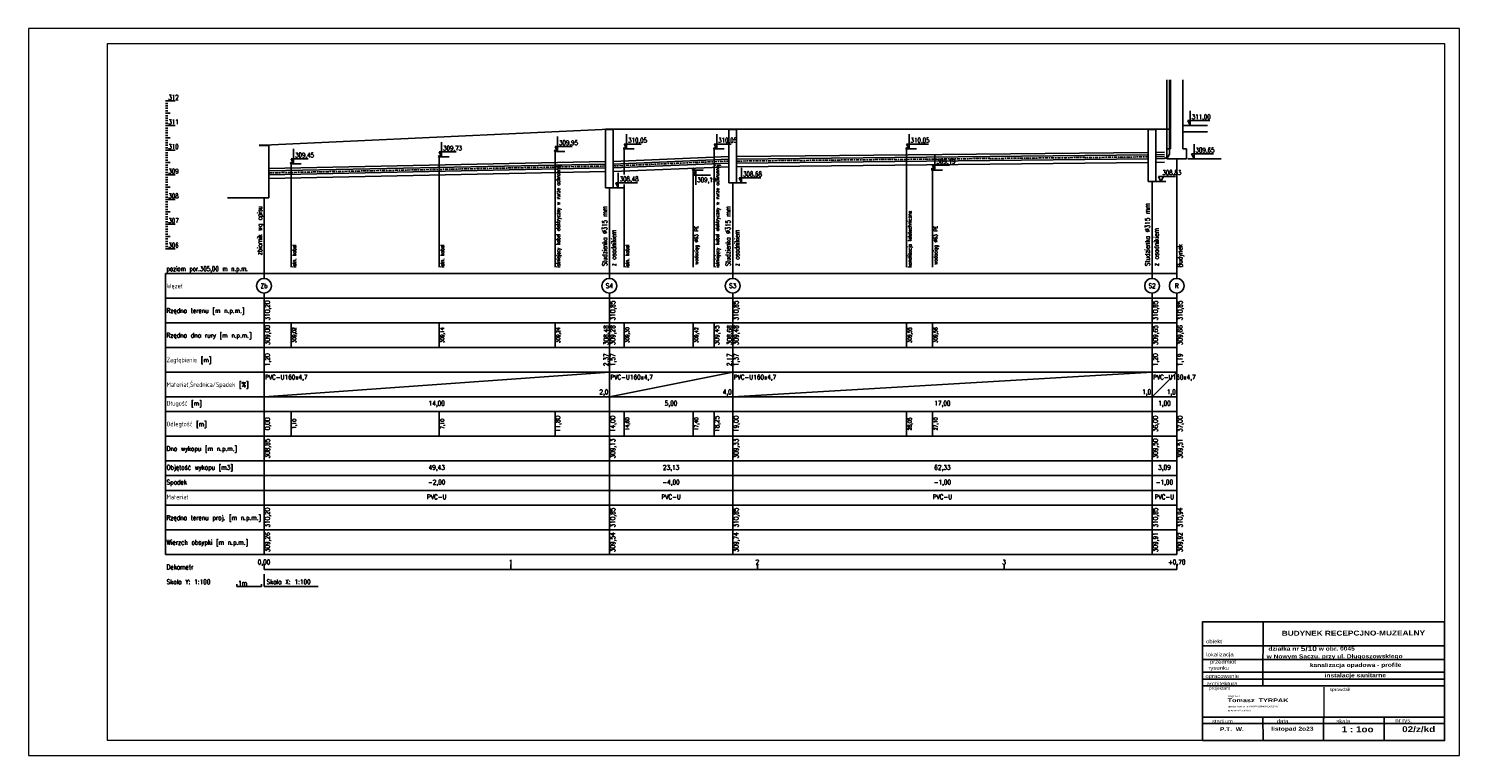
# Model space of a CAD drawing. Extents: x 4615668 to 9294084, y 16339 to 10688993.
# Tile 4 of 256: x 4719651 to 4725451, y 5329075 to 5332023. Entities that reach past the tile are written whole.
import ezdxf
from ezdxf.enums import TextEntityAlignment as Align

# ---------------------------------------------------------------- set-up
doc = ezdxf.new("R2010")
doc.units = 0
doc.header["$MEASUREMENT"] = 0
doc.linetypes.add('DASHDOT', pattern=[25.4, 12.7, -6.35, 0, -6.35])
doc.layers.add('1', color=7, linetype='Continuous')
doc.layers.add('OPIS', color=7, linetype='Continuous')
doc.layers.add('hatch', color=253, linetype='Continuous', lineweight=0)
doc.styles.add('ARIAL', font='arial.ttf', dxfattribs={"height": 10})
doc.styles.add('ARIAL_WYM50', font='arial.ttf', dxfattribs={"height": 15})
doc.styles.add('courier', font='stylu.ttf')
doc.styles.get("Standard").update_dxf_attribs({"font": 'txt.shx'})

# ---------------------------------------------------------------- blocks, each defined once
blk = doc.blocks.new('KOLIZJA')
blk.add_circle((0, 0), 1)

msp = doc.modelspace()

# ---------------------------------------------------------------- linework, layer by layer
at = {"color": 160}
for p, q in [((4724265.32, 5331507.67), (4724265.32, 5331815.07)), ((4724275.32, 5331516.07), (4724275.32, 5331815.07)), ((4722021.07, 5331474.07), (4722489.57, 5331494.07)), ((4722021.07, 5331458.07), (4722489.57, 5331478.07)), ((4722521.07, 5331494.07), (4724189.57, 5331511.07)), ((4722521.07, 5331478.07), (4724189.57, 5331495.07)), ((4724221.07, 5331511.07), (4724255.32, 5331512.07)), ((4724221.07, 5331495.07), (4724255.32, 5331496.07)), ((4720625.32, 5331446.07), (4721989.57, 5331474.07)), ((4720625.32, 5331430.07), (4721989.57, 5331458.07))]:
    msp.add_line(p, q, dxfattribs=at)
at = {"color": 7}
for p, q in [((4724280.32, 5331535.07), (4724280.32, 5331815.07)), ((4724330.32, 5331535.07), (4724330.32, 5331815.07)), ((4721989.57, 5331615.17), (4722021.07, 5331615.17)), ((4721989.57, 5331378.07), (4721989.57, 5331615.17)), ((4721989.57, 5331614.17), (4722021.07, 5331614.17)), ((4722021.07, 5331615.17), (4722021.07, 5331378.07)), ((4722489.57, 5331615.17), (4722521.07, 5331615.17)), ((4722489.57, 5331398.07), (4722489.57, 5331615.17)), ((4722489.57, 5331614.17), (4722521.07, 5331614.17)), ((4722521.07, 5331615.17), (4722521.07, 5331398.07)), ((4724189.57, 5331615.17), (4724221.07, 5331615.17)), ((4724189.57, 5331403.57), (4724189.57, 5331615.17)), ((4724189.57, 5331614.17), (4724221.07, 5331614.17)), ((4724221.07, 5331615.17), (4724221.07, 5331403.57)), ((4724265.32, 5331495.07), (4724265.32, 5331535.07)), ((4724265.32, 5331535.07), (4724280.32, 5331535.07)), ((4724345.32, 5331535.07), (4724330.32, 5331535.07)), ((4724345.32, 5331495.07), (4724345.32, 5331535.07)), ((4724265.32, 5331495.07), (4724345.32, 5331495.07)), ((4721989.57, 5331378.07), (4722021.07, 5331378.07)), ((4722021.07, 5331378.07), (4722061.07, 5331378.07)), ((4722489.57, 5331398.07), (4722521.07, 5331398.07)), ((4722521.07, 5331398.07), (4722561.07, 5331398.07)), ((4724189.57, 5331403.57), (4724221.07, 5331403.57)), ((4724221.07, 5331403.57), (4724261.07, 5331403.57))]:
    msp.add_line(p, q, dxfattribs=at)
at = {"color": 8}
for p, q in [((4720205.32, 5331730.07), (4720245.32, 5331730.07)), ((4720205.32, 5331720.07), (4720215.32, 5331720.07)), ((4720205.32, 5331710.07), (4720215.32, 5331710.07)), ((4720205.32, 5331700.07), (4720215.32, 5331700.07)), ((4720205.32, 5331690.07), (4720215.32, 5331690.07)), ((4720205.32, 5331680.07), (4720225.32, 5331680.07)), ((4720205.32, 5331670.07), (4720215.32, 5331670.07)), ((4720205.32, 5331660.07), (4720215.32, 5331660.07)), ((4720205.32, 5331650.07), (4720215.32, 5331650.07)), ((4720205.32, 5331640.07), (4720215.32, 5331640.07)), ((4720205.32, 5331630.07), (4720245.32, 5331630.07)), ((4720205.32, 5331620.07), (4720215.32, 5331620.07)), ((4720205.32, 5331610.07), (4720215.32, 5331610.07)), ((4720205.32, 5331600.07), (4720215.32, 5331600.07)), ((4722505.32, 5331615.07), (4724205.32, 5331615.07)), ((4720205.32, 5331590.07), (4720215.32, 5331590.07)), ((4720205.32, 5331580.07), (4720225.32, 5331580.07)), ((4720205.32, 5331570.07), (4720215.32, 5331570.07)), ((4720205.32, 5331560.07), (4720215.32, 5331560.07)), ((4720205.32, 5331550.07), (4720215.32, 5331550.07)), ((4720205.32, 5331540.07), (4720215.32, 5331540.07)), ((4720585.32, 5331550.17), (4720625.32, 5331550.17)), ((4720585.32, 5331549.17), (4720625.32, 5331549.17)), ((4720625.32, 5331550.17), (4720625.32, 5331430.07)), ((4722063.32, 5331533.07), (4722067.32, 5331541.07)), ((4722063.32, 5331541.07), (4722067.32, 5331533.07)), ((4722065.32, 5331535.07), (4722105.32, 5331535.07)), ((4722065.32, 5331510.07), (4722065.32, 5331535.07)), ((4722428.32, 5331533.07), (4722432.32, 5331541.07)), ((4722428.32, 5331541.07), (4722432.32, 5331533.07)), ((4722430.32, 5331535.07), (4722470.32, 5331535.07)), ((4722430.32, 5331510.07), (4722430.32, 5331535.07)), ((4720205.32, 5331530.07), (4720245.32, 5331530.07)), ((4720205.32, 5331520.07), (4720215.32, 5331520.07)), ((4720205.32, 5331510.07), (4720215.32, 5331510.07)), ((4720205.32, 5331500.07), (4720215.32, 5331500.07)), ((4720205.32, 5331490.07), (4720215.32, 5331490.07)), ((4720205.32, 5331480.07), (4720225.32, 5331480.07)), ((4720713.32, 5331473.07), (4720717.32, 5331481.07)), ((4720713.32, 5331481.07), (4720717.32, 5331473.07)), ((4721313.32, 5331501.07), (4721317.32, 5331509.07)), ((4721313.32, 5331509.07), (4721317.32, 5331501.07)), ((4721315.32, 5331503.07), (4721355.32, 5331503.07)), ((4721315.32, 5331478.07), (4721315.32, 5331503.07)), ((4721315.32, 5331478.07), (4721315.32, 5331055.07)), ((4721783.32, 5331523.07), (4721787.32, 5331531.07)), ((4721783.32, 5331531.07), (4721787.32, 5331523.07)), ((4721785.32, 5331525.07), (4721825.32, 5331525.07)), ((4721785.32, 5331500.07), (4721785.32, 5331525.07)), ((4721785.32, 5331500.07), (4721785.32, 5331055.07)), ((4722065.32, 5331510.07), (4722065.32, 5331431.46)), ((4722430.32, 5331510.07), (4722430.32, 5331055.07)), ((4723210.32, 5331510.07), (4723210.32, 5331055.07)), ((4724305.32, 5331470.07), (4724305.32, 5331495.07)), ((4720205.32, 5331470.07), (4720215.32, 5331470.07)), ((4720205.32, 5331460.07), (4720215.32, 5331460.07)), ((4720205.32, 5331450.07), (4720215.32, 5331450.07)), ((4720205.32, 5331440.07), (4720215.32, 5331440.07)), ((4720205.32, 5331430.07), (4720245.32, 5331430.07)), ((4720205.32, 5331420.07), (4720215.32, 5331420.07)), ((4720715.32, 5331475.07), (4720755.32, 5331475.07)), ((4720715.32, 5331450.07), (4720715.32, 5331475.07)), ((4720715.32, 5331450.07), (4720715.32, 5331055.07)), ((4722041.07, 5331378.07), (4722041.07, 5331438.07)), ((4722342.17, 5331445.92), (4722348.47, 5331458.52)), ((4722342.17, 5331458.52), (4722348.47, 5331445.92)), ((4722355.32, 5331449.07), (4722345.32, 5331429.07)), ((4722345.32, 5331449.07), (4722385.32, 5331449.07)), ((4722345.32, 5331424.07), (4722345.32, 5331449.07)), ((4722345.32, 5331429.07), (4722414.66, 5331429.07)), ((4722345.32, 5331424.07), (4722345.32, 5331055.07)), ((4722355.32, 5331449.07), (4722355.32, 5331389.07)), ((4722541.07, 5331398.07), (4722531.07, 5331418.07)), ((4722531.07, 5331418.07), (4722619.96, 5331418.07)), ((4722541.07, 5331398.07), (4722541.07, 5331458.07)), ((4723315.32, 5331424.07), (4723315.32, 5331055.07)), ((4724305.32, 5331470.07), (4724305.32, 5331055.07)), ((4720205.32, 5331410.07), (4720215.32, 5331410.07)), ((4720205.32, 5331400.07), (4720215.32, 5331400.07)), ((4720205.32, 5331390.07), (4720215.32, 5331390.07)), ((4720205.32, 5331380.07), (4720225.32, 5331380.07)), ((4720205.32, 5331370.07), (4720215.32, 5331370.07)), ((4720205.32, 5331360.07), (4720215.32, 5331360.07)), ((4722005.32, 5331350.07), (4722005.32, 5331375.07)), ((4722041.07, 5331378.07), (4722031.07, 5331398.07)), ((4722031.07, 5331398.07), (4722119.96, 5331398.07)), ((4722065.32, 5331390.46), (4722065.32, 5331055.07)), ((4722505.32, 5331370.07), (4722505.32, 5331395.07)), ((4722505.32, 5331370.07), (4722505.32, 5331055.07)), ((4724205.32, 5331403.57), (4724205.32, 5331055.07)), ((4720205.32, 5331350.07), (4720215.32, 5331350.07)), ((4720205.32, 5331340.07), (4720215.32, 5331340.07)), ((4720205.32, 5331330.07), (4720245.32, 5331330.07)), ((4720205.32, 5331320.07), (4720215.32, 5331320.07)), ((4720205.32, 5331310.07), (4720215.32, 5331310.07)), ((4720605.32, 5331337.16), (4720605.32, 5331055.07)), ((4722005.32, 5331350.07), (4722005.32, 5331055.07)), ((4720205.32, 5331300.07), (4720215.32, 5331300.07)), ((4720205.32, 5331290.07), (4720215.32, 5331290.07)), ((4720205.32, 5331280.07), (4720225.32, 5331280.07)), ((4720205.32, 5331270.07), (4720215.32, 5331270.07)), ((4720205.32, 5331260.07), (4720215.32, 5331260.07)), ((4720205.32, 5331250.07), (4720215.32, 5331250.07)), ((4720205.32, 5331240.07), (4720215.32, 5331240.07)), ((4720205.32, 5331230.07), (4720245.32, 5331230.07)), ((4720205.32, 5331220.07), (4720215.32, 5331220.07)), ((4720205.32, 5331210.07), (4720215.32, 5331210.07)), ((4720205.32, 5331200.07), (4720215.32, 5331200.07)), ((4720205.32, 5331190.07), (4720215.32, 5331190.07)), ((4720205.32, 5331180.07), (4720225.32, 5331180.07)), ((4720205.32, 5331170.07), (4720215.32, 5331170.07)), ((4720205.32, 5331160.07), (4720215.32, 5331160.07)), ((4720205.32, 5331150.07), (4720215.32, 5331150.07)), ((4720205.32, 5331140.07), (4720215.32, 5331140.07)), ((4720205.32, 5331130.07), (4720245.32, 5331130.07)), ((4720205.32, 5331030.07), (4720605.32, 5331030.07)), ((4720205.32, 5331030.07), (4720205.32, 5329890.07)), ((4720605.32, 5331030.07), (4720605.32, 5331055.07)), ((4720605.32, 5331030.07), (4720605.32, 5331010.07)), ((4720605.32, 5331030.07), (4724305.32, 5331030.07)), ((4722005.32, 5331030.07), (4722005.32, 5331055.07)), ((4722005.32, 5331030.07), (4722005.32, 5331010.07)), ((4722505.32, 5331030.07), (4722505.32, 5331055.07)), ((4722505.32, 5331030.07), (4722505.32, 5331010.07)), ((4724205.32, 5331030.07), (4724205.32, 5331055.07)), ((4724205.32, 5331030.07), (4724205.32, 5331010.07)), ((4724305.32, 5331030.07), (4724305.32, 5331055.07)), ((4724305.32, 5331030.07), (4724305.32, 5331010.07)), ((4720205.32, 5330930.07), (4720605.32, 5330930.07)), ((4720605.32, 5330950.07), (4720605.32, 5330930.07)), ((4720605.32, 5330830.07), (4720605.32, 5330930.07)), ((4720605.32, 5330930.07), (4724305.32, 5330930.07)), ((4722005.32, 5330950.07), (4722005.32, 5330930.07)), ((4722005.32, 5330830.07), (4722005.32, 5330930.07)), ((4722505.32, 5330950.07), (4722505.32, 5330930.07)), ((4722505.32, 5330830.07), (4722505.32, 5330930.07)), ((4724205.32, 5330950.07), (4724205.32, 5330930.07)), ((4724205.32, 5330830.07), (4724205.32, 5330930.07)), ((4724305.32, 5330950.07), (4724305.32, 5330930.07)), ((4724305.32, 5330830.07), (4724305.32, 5330930.07)), ((4720205.32, 5330830.07), (4720605.32, 5330830.07)), ((4720605.32, 5330730.07), (4720605.32, 5330830.07)), ((4720605.32, 5330830.07), (4724305.32, 5330830.07)), ((4720715.32, 5330730.07), (4720715.32, 5330830.07)), ((4721315.32, 5330730.07), (4721315.32, 5330830.07)), ((4721785.32, 5330730.07), (4721785.32, 5330830.07)), ((4722005.32, 5330730.07), (4722005.32, 5330830.07)), ((4722065.32, 5330730.07), (4722065.32, 5330830.07)), ((4722345.32, 5330730.07), (4722345.32, 5330830.07)), ((4722430.32, 5330730.07), (4722430.32, 5330830.07)), ((4722505.32, 5330730.07), (4722505.32, 5330830.07)), ((4723210.32, 5330730.07), (4723210.32, 5330830.07)), ((4723315.32, 5330730.07), (4723315.32, 5330830.07)), ((4724205.32, 5330730.07), (4724205.32, 5330830.07)), ((4724305.32, 5330730.07), (4724305.32, 5330830.07)), ((4720205.32, 5330730.07), (4720605.32, 5330730.07)), ((4720605.32, 5330630.07), (4720605.32, 5330730.07)), ((4720605.32, 5330730.07), (4724305.32, 5330730.07)), ((4722005.32, 5330630.07), (4722005.32, 5330730.07)), ((4722505.32, 5330630.07), (4722505.32, 5330730.07)), ((4724205.32, 5330630.07), (4724205.32, 5330730.07)), ((4724305.32, 5330630.07), (4724305.32, 5330730.07)), ((4720205.32, 5330630.07), (4720605.32, 5330630.07)), ((4720605.32, 5330530.07), (4722005.32, 5330630.07)), ((4720605.32, 5330530.07), (4720605.32, 5330630.07)), ((4720605.32, 5330630.07), (4724305.32, 5330630.07)), ((4722005.32, 5330530.07), (4722505.32, 5330630.07)), ((4722005.32, 5330530.07), (4722005.32, 5330630.07)), ((4722505.32, 5330530.07), (4724205.32, 5330630.07)), ((4722505.32, 5330530.07), (4722505.32, 5330630.07)), ((4724205.32, 5330530.07), (4724305.32, 5330630.07)), ((4724205.32, 5330530.07), (4724205.32, 5330630.07)), ((4724305.32, 5330530.07), (4724305.32, 5330630.07)), ((4720205.32, 5330530.07), (4720605.32, 5330530.07)), ((4720605.32, 5330470.07), (4720605.32, 5330530.07)), ((4720605.32, 5330530.07), (4724305.32, 5330530.07)), ((4722005.32, 5330470.07), (4722005.32, 5330530.07)), ((4722505.32, 5330470.07), (4722505.32, 5330530.07)), ((4724205.32, 5330470.07), (4724205.32, 5330530.07)), ((4724305.32, 5330470.07), (4724305.32, 5330530.07)), ((4720205.32, 5330470.07), (4720605.32, 5330470.07)), ((4720605.32, 5330370.07), (4720605.32, 5330470.07)), ((4720605.32, 5330470.07), (4724305.32, 5330470.07)), ((4720715.32, 5330370.07), (4720715.32, 5330470.07)), ((4721315.32, 5330370.07), (4721315.32, 5330470.07)), ((4721785.32, 5330370.07), (4721785.32, 5330470.07)), ((4722005.32, 5330370.07), (4722005.32, 5330470.07)), ((4722065.32, 5330370.07), (4722065.32, 5330470.07)), ((4722345.32, 5330370.07), (4722345.32, 5330470.07)), ((4722430.32, 5330370.07), (4722430.32, 5330470.07)), ((4722505.32, 5330370.07), (4722505.32, 5330470.07)), ((4723210.32, 5330370.07), (4723210.32, 5330470.07)), ((4723315.32, 5330370.07), (4723315.32, 5330470.07)), ((4724205.32, 5330370.07), (4724205.32, 5330470.07)), ((4724305.32, 5330370.07), (4724305.32, 5330470.07)), ((4720205.32, 5330370.07), (4720605.32, 5330370.07)), ((4720605.32, 5330270.07), (4720605.32, 5330370.07)), ((4720605.32, 5330370.07), (4724305.32, 5330370.07)), ((4722005.32, 5330270.07), (4722005.32, 5330370.07)), ((4722505.32, 5330270.07), (4722505.32, 5330370.07)), ((4724205.32, 5330270.07), (4724205.32, 5330370.07)), ((4724305.32, 5330270.07), (4724305.32, 5330370.07)), ((4720205.32, 5330270.07), (4720605.32, 5330270.07)), ((4720605.32, 5330210.07), (4720605.32, 5330270.07)), ((4720605.32, 5330270.07), (4724305.32, 5330270.07)), ((4722005.32, 5330210.07), (4722005.32, 5330270.07)), ((4722505.32, 5330210.07), (4722505.32, 5330270.07)), ((4724205.32, 5330210.07), (4724205.32, 5330270.07)), ((4724305.32, 5330210.07), (4724305.32, 5330270.07)), ((4720205.32, 5330210.07), (4720605.32, 5330210.07)), ((4720605.32, 5330150.07), (4720605.32, 5330210.07)), ((4720605.32, 5330210.07), (4724305.32, 5330210.07)), ((4722005.32, 5330150.07), (4722005.32, 5330210.07)), ((4722505.32, 5330150.07), (4722505.32, 5330210.07)), ((4724205.32, 5330150.07), (4724205.32, 5330210.07)), ((4724305.32, 5330150.07), (4724305.32, 5330210.07)), ((4720205.32, 5330150.07), (4720605.32, 5330150.07)), ((4720605.32, 5330090.07), (4720605.32, 5330150.07)), ((4720605.32, 5330150.07), (4724305.32, 5330150.07)), ((4722005.32, 5330090.07), (4722005.32, 5330150.07)), ((4722505.32, 5330090.07), (4722505.32, 5330150.07)), ((4724205.32, 5330090.07), (4724205.32, 5330150.07)), ((4724305.32, 5330090.07), (4724305.32, 5330150.07)), ((4720205.32, 5330090.07), (4720605.32, 5330090.07)), ((4720605.32, 5329990.07), (4720605.32, 5330090.07)), ((4720605.32, 5330090.07), (4724305.32, 5330090.07)), ((4722005.32, 5329990.07), (4722005.32, 5330090.07)), ((4722505.32, 5329990.07), (4722505.32, 5330090.07)), ((4724205.32, 5329990.07), (4724205.32, 5330090.07)), ((4724305.32, 5329990.07), (4724305.32, 5330090.07)), ((4720205.32, 5329990.07), (4720605.32, 5329990.07)), ((4720605.32, 5329890.07), (4720605.32, 5329990.07)), ((4720605.32, 5329990.07), (4724305.32, 5329990.07)), ((4722005.32, 5329890.07), (4722005.32, 5329990.07)), ((4722505.32, 5329890.07), (4722505.32, 5329990.07)), ((4724205.32, 5329890.07), (4724205.32, 5329990.07)), ((4724305.32, 5329890.07), (4724305.32, 5329990.07)), ((4720205.32, 5329890.07), (4720605.32, 5329890.07)), ((4720605.32, 5329890.07), (4724305.32, 5329890.07)), ((4720605.32, 5329830.07), (4720605.32, 5329850.07)), ((4720605.32, 5329830.07), (4720605.32, 5329850.07)), ((4720605.32, 5329830.07), (4724305.32, 5329830.07)), ((4720605.32, 5329810.07), (4720605.32, 5329760.07)), ((4721605.32, 5329830.07), (4721605.32, 5329850.07)), ((4722605.32, 5329830.07), (4722605.32, 5329850.07)), ((4723605.32, 5329830.07), (4723605.32, 5329850.07)), ((4724305.32, 5329830.07), (4724305.32, 5329850.07)), ((4720495.32, 5329760.07), (4720495.32, 5329770.07)), ((4720595.32, 5329760.07), (4720495.32, 5329760.07)), ((4720595.32, 5329770.07), (4720595.32, 5329760.07)), ((4720605.32, 5329760.07), (4720825.32, 5329760.07))]:
    msp.add_line(p, q, dxfattribs=at)
at = {"color": 0}
for p, q in [((4724360.32, 5331630.07), (4724350.32, 5331650.07)), ((4724350.32, 5331650.07), (4724439.21, 5331650.07)), ((4724360.32, 5331630.07), (4724360.32, 5331690.07)), ((4722075.32, 5331535.07), (4722075.32, 5331595.07)), ((4722440.32, 5331535.07), (4722440.32, 5331595.07)), ((4723220.32, 5331535.07), (4723220.32, 5331595.07)), ((4724330.32, 5331630.07), (4724430.32, 5331630.07)), ((4724330.32, 5331605.07), (4724430.32, 5331605.07)), ((4720725.32, 5331475.07), (4720725.32, 5331535.07)), ((4721325.32, 5331503.07), (4721325.32, 5331563.07)), ((4721795.32, 5331525.07), (4721785.32, 5331545.07)), ((4721785.32, 5331545.07), (4721854.66, 5331545.07)), ((4721795.32, 5331525.07), (4721795.32, 5331585.07)), ((4722075.32, 5331535.07), (4722065.32, 5331555.07)), ((4722065.32, 5331555.07), (4722134.66, 5331555.07)), ((4722440.32, 5331535.07), (4722430.32, 5331555.07)), ((4722430.32, 5331555.07), (4722499.66, 5331555.07)), ((4723208.32, 5331533.07), (4723212.32, 5331541.07)), ((4723208.32, 5331541.07), (4723212.32, 5331533.07)), ((4723220.32, 5331535.07), (4723210.32, 5331555.07)), ((4723210.32, 5331555.07), (4723299.21, 5331555.07)), ((4723210.32, 5331535.07), (4723250.32, 5331535.07)), ((4724375.32, 5331495.07), (4724375.32, 5331555.07)), ((4720725.32, 5331475.07), (4720715.32, 5331495.07)), ((4720715.32, 5331495.07), (4720784.66, 5331495.07)), ((4721325.32, 5331503.07), (4721315.32, 5331523.07)), ((4721315.32, 5331523.07), (4721384.66, 5331523.07)), ((4723325.32, 5331449.07), (4723325.32, 5331509.07)), ((4724350.32, 5331495.07), (4724485.32, 5331495.07)), ((4724375.32, 5331495.07), (4724365.32, 5331515.07)), ((4724365.32, 5331515.07), (4724454.21, 5331515.07)), ((4723312.17, 5331445.92), (4723318.47, 5331458.52)), ((4723312.17, 5331458.52), (4723318.47, 5331445.92)), ((4723325.32, 5331449.07), (4723315.32, 5331469.07)), ((4723315.32, 5331469.07), (4723384.66, 5331469.07)), ((4723315.32, 5331449.07), (4723355.32, 5331449.07)), ((4724241.07, 5331403.57), (4724231.07, 5331423.57)), ((4724231.07, 5331423.57), (4724300.41, 5331423.57)), ((4724241.07, 5331403.57), (4724251.07, 5331423.57))]:
    msp.add_line(p, q, dxfattribs=at)
at = {"color": 3}
for p, q in [((4720605.32, 5331550.07), (4722005.32, 5331615.07)), ((4722005.32, 5331615.07), (4722505.32, 5331615.07)), ((4722005.32, 5331615.07), (4722505.32, 5331615.07)), ((4722505.32, 5331615.07), (4724205.32, 5331615.07)), ((4724205.32, 5331615.07), (4724280.32, 5331615.07))]:
    msp.add_line(p, q, dxfattribs=at)
at = {"color": 1}
for p, q in [((4723210.32, 5331510.07), (4723210.32, 5331535.07)), ((4724221.07, 5331503.07), (4724255.32, 5331504.07)), ((4723315.32, 5331424.07), (4723315.32, 5331449.07))]:
    msp.add_line(p, q, dxfattribs=at)
at = {"color": 2}
for p, q in [((4720625.32, 5331456.07), (4721989.57, 5331484.07)), ((4722021.07, 5331484.07), (4722489.57, 5331504.07)), ((4722521.07, 5331504.07), (4724189.57, 5331521.07)), ((4722521.07, 5331463.07), (4724189.57, 5331480.07)), ((4724221.07, 5331521.07), (4724255.32, 5331522.07)), ((4724221.07, 5331480.07), (4724255.32, 5331481.07)), ((4720625.32, 5331415.07), (4721989.57, 5331443.07)), ((4722021.07, 5331443.07), (4722489.57, 5331463.07))]:
    msp.add_line(p, q, dxfattribs=at)
at = {"color": 1, "linetype": 'DASHDOT'}
for p, q in [((4722021.07, 5331466.07), (4722489.57, 5331486.07)), ((4722521.07, 5331486.07), (4724189.57, 5331503.07)), ((4720625.32, 5331438.07), (4721989.57, 5331466.07))]:
    msp.add_line(p, q, dxfattribs=at)
at = {"linetype": 'Continuous'}
for p, q in [((4720625.32, 5331430.07), (4720625.32, 5331337.16)), ((4720625.32, 5331337.16), (4720457.41, 5331337.16))]:
    msp.add_line(p, q, dxfattribs=at)
at = {"lineweight": 0, "ltscale": 40}
msp.add_line((4724901.22, 5329351.74), (4724901.22, 5329224.82), dxfattribs=at)
at = {"color": 8}
for centre in [(4720605.32, 5330980.07), (4722005.32, 5330980.07), (4722505.32, 5330980.07), (4724205.32, 5330980.07), (4724305.32, 5330980.07)]:
    msp.add_circle(centre, 30, dxfattribs=at)
at = {"color": 160}
for centre, radius in [((4724255.32, 5331516.07), 20), ((4724255.32, 5331507.67), 10)]:
    msp.add_arc(centre, radius, 270, 0, dxfattribs=at)
at = {"lineweight": 0, "ltscale": 40}
for p in [(4724736.69, 5329357.02), (4725063.63, 5329357.02)]:
    msp.add_point(p, dxfattribs=at)
at = {"layer": 'hatch', "color": 252}
for points in [[(4719651.08, 5329075.37), (4725451.08, 5329075.37), (4725451.08, 5332023.37), (4719651.08, 5332023.37)], [(4719651.08, 5329075.37), (4725451.08, 5329075.37), (4725451.08, 5332023.37), (4719651.08, 5332023.37)], [(4719971.08, 5331963.37), (4725391.08, 5331963.37), (4725391.08, 5329135.37), (4719971.08, 5329135.37)]]:
    msp.add_lwpolyline(points, close=True, dxfattribs=at)
at = {"layer": 'OPIS'}
for p, q in [((4724655, 5329617.09), (4724654.65, 5329357.02)), ((4725389.81, 5329520.19), (4724409.85, 5329520.19)), ((4725390.12, 5329520.19), (4724410.16, 5329520.19)), ((4725390.27, 5329464.94), (4724410.31, 5329464.94)), ((4725390.41, 5329413.27), (4724410.45, 5329413.27)), ((4725390.56, 5329357.02), (4724409.76, 5329357.02)), ((4725390.48, 5329385.2), (4724410.52, 5329385.2)), ((4725390.82, 5329230.09), (4724410.87, 5329230.09)), ((4724654.9, 5329230.75), (4724655.16, 5329136.03)), ((4724899.87, 5329230.09), (4724900.47, 5329136.69)), ((4725145.52, 5329232.08), (4725145.77, 5329137.35)), ((4725390.89, 5329204.26), (4724410.94, 5329204.26))]:
    msp.add_line(p, q, dxfattribs=at)
msp.add_lwpolyline([(4724409.85, 5329135.37), (4725391.08, 5329135.37), (4725390.88, 5329617.09), (4724409.65, 5329617.09)], close=True, dxfattribs=at)

# ---------------------------------------------------------------- block references
at = {"color": 8}
for p, xscale, yscale in [((4722065.32, 5331537.07), 2, 2), ((4722430.32, 5331537.07), 2, 2), ((4720715.32, 5331477.07), 2, 2), ((4721315.32, 5331505.07), 2, 2), ((4721785.32, 5331527.07), 2, 2), ((4722345.32, 5331452.22), 3.15, 3.15)]:
    msp.add_blockref('KOLIZJA', p, dxfattribs=dict(at, xscale=xscale, yscale=yscale))
at = {"color": 0}
for p, xscale, yscale in [((4723210.32, 5331537.07), 2, 2), ((4723315.32, 5331452.22), 3.15, 3.15)]:
    msp.add_blockref('KOLIZJA', p, dxfattribs=dict(at, xscale=xscale, yscale=yscale))

# ---------------------------------------------------------------- texts
at = {"color": 8, "width": 0.7}
for s, p in [('312', (4720217.32, 5331735.07)), ('311', (4720217.32, 5331635.07)), ('310', (4720217.32, 5331535.07)), ('309', (4720217.32, 5331435.07)), ('308,48', (4722047.07, 5331404.07)), ('309,19', (4722361.32, 5331400.45)), ('308,68', (4722547.07, 5331424.07)), ('308', (4720217.32, 5331335.07)), ('307', (4720217.32, 5331235.07)), ('306', (4720217.32, 5331135.07)), ('poziom por.305,00 m n.p.m.', (4720210.32, 5331040.07))]:
    msp.add_text(s, height=19, dxfattribs=at).set_placement(p)
at = {"color": 0}
for s, width, p in [('311,00', 0.7, (4724366.32, 5331656.07)), ('309,73', 0.7, (4721331.32, 5331529.07)), ('309,95', 0.7, (4721801.32, 5331551.07)), ('310,05', 0.7, (4722081.32, 5331561.07)), ('310,05', 0.7, (4722446.32, 5331561.07)), ('310,05', 0.7, (4723226.32, 5331561.07)), ('309,65', 0.7, (4724381.32, 5331521.07)), ('309,45', 0.7, (4720731.32, 5331501.07)), ('309,19', 0.7, (4723331.32, 5331475.07)), ('308,83', 0.7, (4724247.07, 5331429.57)), ('Węzeł', 0.9, (4720210.32, 5330970.07)), ('Rzędna terenu [m n.p.m.]', 0.9, (4720210.32, 5330870.07)), ('Rzędna dna rury [m n.p.m.]', 0.9, (4720210.32, 5330770.07)), ('Zagłębienie [m]', 0.9, (4720210.32, 5330670.07)), ('PVC-U160x4,7', 0.9, (4720609.32, 5330600.07)), ('PVC-U160x4,7', 0.9, (4722009.32, 5330600.07)), ('PVC-U160x4,7', 0.9, (4722509.32, 5330600.07)), ('PVC-U160x4,7', 0.9, (4724209.32, 5330600.07)), ('Materiał,Średnica/Spadek [%]', 0.9, (4720210.32, 5330570.07)), ('Długość [m]', 0.9, (4720210.32, 5330494.07)), ('Odległość [m]', 0.9, (4720210.32, 5330410.07)), ('Dno wykopu [m n.p.m.]', 0.9, (4720210.32, 5330310.07)), ('Objętość wykopu [m3]', 0.9, (4720210.32, 5330234.07)), ('Spadek', 0.9, (4720210.32, 5330174.07)), ('Materiał', 0.9, (4720210.32, 5330114.07)), ('Rzędna terenu proj. [m n.p.m.]', 0.9, (4720210.32, 5330030.07)), ('Wierzch obsypki [m n.p.m.]', 0.9, (4720210.32, 5329930.07)), ('Dekametr', 0.9, (4720210.32, 5329830.07)), ('Skala Y: 1:100', 0.9, (4720210.32, 5329770.07)), ('1m', 0.9, (4720500.32, 5329765.07)), ('Skala X: 1:100', 0.9, (4720615.32, 5329770.07))]:
    msp.add_text(s, height=19, dxfattribs=dict(at, width=width)).set_placement(p)
at = {"color": 8, "width": 0.7}
for s, height, p in [('istniejący kabel elektryczny w rurze ochronnej', 15, (4721805.32, 5331055.07)), ('istniejący kabel elektryczny w rurze ochronnej', 15, (4722450.32, 5331055.07)), ('zbiornik wg opisu', 19, (4720597.59, 5331105.6)), ('Studzienka %%C315 mm', 19, (4721995.76, 5331059.8)), ('Studzienka %%C315 mm', 19, (4722495.76, 5331059.8)), ('z osadnikiem', 19, (4722032.24, 5331059.8)), ('z osadnikiem', 19, (4722532.24, 5331059.8))]:
    msp.add_text(s, height=height, rotation=90, dxfattribs=at).set_placement(p)
at = {"color": 0, "width": 0.9}
for s, p in [('Studzienka %%C315 mm', (4724195.76, 5331059.8)), ('z osadnikiem', (4724232.24, 5331059.8)), ('Budynek ', (4724328.32, 5331055.07))]:
    msp.add_text(s, height=19, rotation=90, dxfattribs=at).set_placement(p)
at = {"color": 34, "width": 0.7}
msp.add_text('kanalizacja teletechniczna', height=15, rotation=90, dxfattribs=at).set_placement((4723230.32, 5331055.07))
at = {"color": 5, "width": 0.7}
for p in [(4722365.32, 5331055.07), (4723335.32, 5331055.07)]:
    msp.add_text(' wodociąg %%c63 PE', height=15, rotation=90, dxfattribs=at).set_placement(p)
at = {"color": 40, "width": 0.7}
for p in [(4720735.32, 5331055.07), (4721335.32, 5331055.07), (4722085.32, 5331055.07)]:
    msp.add_text('istn. kabel', height=15, rotation=90, dxfattribs=at).set_placement(p)
at = {"color": 8, "width": 0.9}
for s, p in [('Zb', (4720605.32, 5330970.57)), ('S4', (4722005.32, 5330970.57)), ('S3', (4722505.32, 5330970.57)), ('S2', (4724205.32, 5330970.57)), ('R', (4724305.32, 5330970.57)), ('1', (4721605.32, 5329850.07)), ('2', (4722605.32, 5329850.07)), ('3', (4723605.32, 5329850.07))]:
    msp.add_text(s, height=19, dxfattribs=at).set_placement(p, align=Align.CENTER)
at = {"color": 0, "width": 0.9}
for s, p in [('310,20', (4720628.32, 5330880.07)), ('310,85', (4722028.32, 5330880.07)), ('310,85', (4722528.32, 5330880.07)), ('310,85', (4724228.32, 5330880.07)), ('310,85', (4724328.32, 5330880.07)), ('309,00', (4720628.32, 5330780.07)), ('308,48', (4722001.32, 5330780.07)), ('309,28', (4722028.32, 5330780.07)), ('309,45', (4722450.32, 5330780.07)), ('308,68', (4722501.32, 5330780.07)), ('309,48', (4722528.32, 5330780.07)), ('309,65', (4724228.32, 5330780.07)), ('309,66', (4724328.32, 5330780.07)), ('1,20', (4720628.32, 5330680.07)), ('2,37', (4722001.32, 5330680.07)), ('1,57', (4722028.32, 5330680.07)), ('2,17', (4722501.32, 5330680.07)), ('1,37', (4722528.32, 5330680.07)), ('1,20', (4724228.32, 5330680.07)), ('1,19', (4724328.32, 5330680.07)), ('0,00', (4720628.32, 5330420.07)), ('11,80', (4721805.32, 5330420.07)), ('14,00', (4722028.32, 5330420.07)), ('18,25', (4722450.32, 5330420.07)), ('19,00', (4722528.32, 5330420.07)), ('36,00', (4724228.32, 5330420.07)), ('37,00', (4724328.32, 5330420.07)), ('308,85', (4720628.32, 5330320.07)), ('309,13', (4722028.32, 5330320.07)), ('309,33', (4722528.32, 5330320.07)), ('309,50', (4724228.32, 5330320.07)), ('309,51', (4724328.32, 5330320.07)), ('310,20', (4720628.32, 5330040.07)), ('310,85', (4722028.32, 5330040.07)), ('310,85', (4722528.32, 5330040.07)), ('310,85', (4724228.32, 5330040.07)), ('310,94', (4724328.32, 5330040.07)), ('309,26', (4720628.32, 5329940.07)), ('309,54', (4722028.32, 5329940.07)), ('309,74', (4722528.32, 5329940.07)), ('309,91', (4724228.32, 5329940.07)), ('309,92', (4724328.32, 5329940.07))]:
    msp.add_text(s, height=19, rotation=90, dxfattribs=at).set_placement(p, align=Align.CENTER)
at = {"color": 40, "width": 0.9}
for s, p in [('309,02', (4720735.32, 5330780.07)), ('309,14', (4721335.32, 5330780.07)), ('309,30', (4722085.32, 5330780.07)), ('1,10', (4720735.32, 5330420.07)), ('7,10', (4721335.32, 5330420.07)), ('14,60', (4722085.32, 5330420.07))]:
    msp.add_text(s, height=15, rotation=90, dxfattribs=at).set_placement(p, align=Align.CENTER)
at = {"color": 8, "width": 0.9}
msp.add_text('309,24', height=15, rotation=90, dxfattribs=at).set_placement((4721805.32, 5330780.07), align=Align.CENTER)
at = {"color": 5, "width": 0.9}
for s, p in [('309,42', (4722365.32, 5330780.07)), ('309,56', (4723335.32, 5330780.07)), ('17,40', (4722365.32, 5330420.07)), ('27,10', (4723335.32, 5330420.07))]:
    msp.add_text(s, height=15, rotation=90, dxfattribs=at).set_placement(p, align=Align.CENTER)
at = {"color": 34, "width": 0.9}
for s, p in [('309,55', (4723230.32, 5330780.07)), ('26,05', (4723230.32, 5330420.07))]:
    msp.add_text(s, height=15, rotation=90, dxfattribs=at).set_placement(p, align=Align.CENTER)
at = {"color": 0, "width": 0.9}
for s, p in [(' 2,0', (4722001.32, 5330540.07)), (' 4,0', (4722501.32, 5330540.07)), (' 1,0', (4724201.32, 5330540.07)), (' 1,0', (4724301.32, 5330540.07))]:
    msp.add_text(s, height=19, dxfattribs=at).set_placement(p, align=Align.RIGHT)
for s, p in [('14,00', (4721305.32, 5330494.07)), ('5,00', (4722255.32, 5330494.07)), ('17,00', (4723355.32, 5330494.07)), ('1,00', (4724255.32, 5330494.07)), ('49,43', (4721305.32, 5330234.07)), ('23,13', (4722255.32, 5330234.07)), ('62,33', (4723355.32, 5330234.07)), ('3,09', (4724255.32, 5330234.07)), ('-2,00', (4721305.32, 5330174.07)), ('-4,00', (4722255.32, 5330174.07)), ('-1,00', (4723355.32, 5330174.07)), ('-1,00', (4724255.32, 5330174.07)), ('PVC-U', (4721305.32, 5330114.07)), ('PVC-U', (4722255.32, 5330114.07)), ('PVC-U', (4723355.32, 5330114.07)), ('PVC-U', (4724255.32, 5330114.07)), ('0,00', (4720605.32, 5329850.07)), ('+0,70', (4724305.32, 5329850.07))]:
    msp.add_text(s, height=19, dxfattribs=at).set_placement(p, align=Align.CENTER)
at = {"layer": '1', "insert": (4725104.56, 5329491.84), "char_height": 16, "width": 884.7743, "attachment_point": 5, "rotation": 0.154448, "style": 'ARIAL_WYM50'}
msp.add_mtext('\\A1;\\pxql;{\\W1.2;\\fArial|b1|i0|c238|p34;  działka nr \\H1.25x;5/10\\H0.8x; w obr. 0045\\P w Nowym Saczu, przy ul. Długoszowskiego }', dxfattribs=at)
at = {"layer": 'OPIS', "rotation": 0.154448}
for s, insert, char_height, width, attachment_point, style in [('{\\W1.2;\\fArial|b1|i0|c238|p34; BUDYNEK RECEPCJNO-MUZEALNY}', (4725016.82, 5329571.25), 20, 777.5836, 5, 'ARIAL_WYM50'), ('{\\fEuphemia|b0|i0|c0|p34;\\W1.2;obiekt}', (4724456.2, 5329537.61), 15, 711.007, 5, 'ARIAL_WYM50'), ('{\\fEuphemia|b0|i0|c0|p34;\\W1.2;lokalizacja}', (4724480.43, 5329482.36), 15, 711.007, 5, 'ARIAL_WYM50'), ('{\\fEuphemia|b0|i0|c0|p34;\\W1.2;     przedmiot\\Prysunku}', (4724475.85, 5329440.41), 15, 711.007, 5, 'ARIAL_WYM50'), ('{\\W1.2;\\fArial|b1|i0|c238|p34; kanalizacja opadowa - profile}', (4725026.77, 5329439.67), 16, 711.007, 5, 'ARIAL_WYM50'), ('{\\fEuphemia|b0|i0|c0|p34;\\W1.2;opracowanie}', (4724489.84, 5329394.64), 15, 711.007, 5, 'ARIAL_WYM50'), ('{\\W1.2;\\fArial|b1|i0|c238|p34;instalacje sanitarne }', (4725029.13, 5329397.91), 16, 711.007, 5, 'ARIAL_WYM50'), ('{\\fEuphemia|b0|i0|c0|p34;\\W1.2;architektura}', (4724489.16, 5329366.46), 15, 711.007, 5, 'ARIAL_WYM50'), ('{\\W1.2;\\FEuphemia|c0;projektant}', (4724478.57, 5329346.24), 12, 711.007, 5, 'ARIAL_WYM50'), ('{\\W1.2;\\FEuphemia|c0;sprawdził}', (4724965.7, 5329341.23), 12, 711.007, 5, 'ARIAL_WYM50'), ('{\\fEuphemia|b0|i0|c0|p34;\\W1.2;stadium}', (4724490.25, 5329213.7), 15, 711.007, 5, 'ARIAL_WYM50'), ('{\\fEuphemia|b0|i0|c0|p34;\\W1.2;data}', (4724734.28, 5329214.36), 15, 711.007, 5, 'ARIAL_WYM50'), ('{\\fEuphemia|b0|i0|c0|p34;\\W1.2;skala}', (4724980.22, 5329214.36), 15, 711.007, 5, 'ARIAL_WYM50'), ('{\\fEuphemia|b0|i0|c0|p34;\\W1.2;nr rys.}', (4725224.9, 5329215.02), 15, 711.007, 5, 'ARIAL_WYM50'), ('{\\W1.2;\\fArial|b1|i0|c238|p34;P.T._W.}', (4724528.71, 5329180.41), 16, 711.007, 5, 'ARIAL_WYM50'), ('{\\W1.2;\\fArial|b1|i0|c238|p34;listopad 2o23}', (4724774.01, 5329181.08), 16, 711.007, 5, 'ARIAL_WYM50'), ('{\\fArial|b1|i0|c238|p34;\\W1.2;\\C0;1 : 1oo}', (4724973.56, 5329193), 24, 735.9235, 1, 'ARIAL'), ('{\\W1.2;\\fArial|b1|i0|c238|p34;\\C0;02/z/kd}', (4725218.87, 5329193.66), 24, 735.9235, 1, 'ARIAL')]:
    msp.add_mtext(s, dxfattribs=dict(at, insert=insert, char_height=char_height, width=width, attachment_point=attachment_point, style=style))
at = {"layer": 'OPIS', "color": 7, "attachment_point": 1, "rotation": 360, "style": 'courier'}
for s, insert, char_height, width in [('{\\W1.4;\\fArial|b0|i0|c238|p34;\\H0.6097x;mgr inż. \\P\\fArial|b1|i0|c238|p34;\\H1.875x;Tomasz  TYRPAK}', (4724511.75, 5329319.65), 13.122, 541.7113), ('{\\W1.4;\\fArial|b0|i0|c238|p34;uprawnienia nr MAP/0344/POOS/07}', (4724511.89, 5329277.26), 6.561, 361.1409), ('{\\W1.4;\\fArial|b0|i0|c238|p34;MAP/IS/0036/08}', (4724511.89, 5329260.12), 6.561, 361.1409)]:
    msp.add_mtext(s, dxfattribs=dict(at, insert=insert, char_height=char_height, width=width))

doc.saveas('drawing.dxf')
